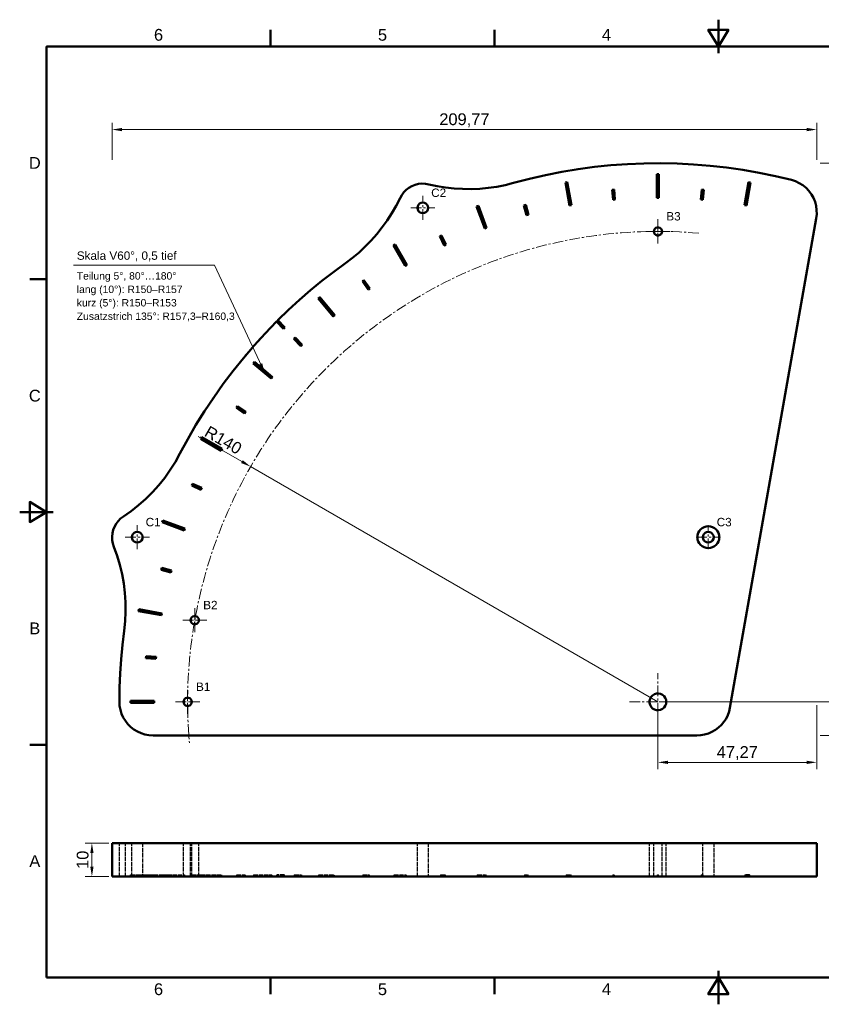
# Model space of a CAD drawing. Header units: metres. Extents: x 2 to 418, y 2 to 295.
# Tile 1 of 2: x 2 to 241, y 2 to 295. Entities that reach past the tile are written whole.
import ezdxf
from ezdxf.enums import TextEntityAlignment as Align

# ---------------------------------------------------------------- set-up
doc = ezdxf.new("R2010")
doc.units = ezdxf.units.M
doc.linetypes.add('CENTER', pattern=[5.08, 3.175, -0.635, 0.635, -0.635])
doc.linetypes.add('DASHED', pattern=[1.524, 1.27, -0.254])
for name, color, linetype, lineweight in [('MASS', 7, 'CONTINUOUS', 18), ('MITTE', 7, 'CENTER', 18), ('RAHMEN', 7, 'CONTINUOUS', 50), ('SICHT', 7, 'CONTINUOUS', 50), ('TEXT', 7, 'CONTINUOUS', 25), ('VERDECKT', 7, 'DASHED', 25)]:
    doc.layers.add(name, color=color, linetype=linetype, lineweight=lineweight)
doc.styles.add('ISO', font='arial.ttf')
doc.styles.get("Standard").update_dxf_attribs({"font": 'arial.ttf'})
doc.dimstyles.new('ISO_HZ', dxfattribs={"dimtxt": 3.5, "dimasz": 3, "dimexe": 2, "dimexo": 1, "dimgap": 1, "dimtad": 1, "dimtxsty": 'Standard', "dimcen": 2.5, "dimclrd": 7, "dimclre": 7, "dimclrt": 7, "dimazin": 3, "dimtfac": 1, "dimtmove": 0, "dimatfit": 3, "dimlwd": 18, "dimlwe": 18})

msp = doc.modelspace()

# ---------------------------------------------------------------- linework, layer by layer
at = {"layer": 'MASS'}
msp.add_lwpolyline([(74.795, 190.347), (60, 222), (18, 222)], dxfattribs=at)
msp.add_solid([(74.795, 190.347), (74.208, 192.776), (73.308, 192.356)], dxfattribs=at)
at = {"layer": 'MITTE'}
for p, q in [((122, 235.4), (122, 242.6)), ((118.4, 239), (125.6, 239)), ((192, 228.4), (192, 235.6)), ((188.4, 232), (195.6, 232)), ((37, 137.4), (37, 144.6)), ((207, 137.4), (207, 144.6)), ((33.4, 141), (40.6, 141)), ((203.4, 141), (210.6, 141)), ((54.13, 112.71), (54.13, 119.91)), ((50.53, 116.31), (57.73, 116.31)), ((192, 83.5), (192, 100.5)), ((52, 88.4), (52, 95.6)), ((48.4, 92), (55.6, 92)), ((183.5, 92), (200.5, 92))]:
    msp.add_line(p, q, dxfattribs=at)
msp.add_arc((192, 92), 140, 85, 185, dxfattribs=at)
at = {"layer": 'RAHMEN'}
for p, q in [((210, 295), (210, 285)), ((76.667, 287), (76.667, 292)), ((143.333, 287), (143.333, 292)), ((210, 287), (210, 292)), ((10, 217.75), (5, 217.75)), ((2, 148.5), (12, 148.5)), ((10, 148.5), (5, 148.5)), ((10, 79.25), (5, 79.25)), ((210, 2), (210, 12)), ((76.667, 10), (76.667, 5)), ((143.333, 10), (143.333, 5)), ((210, 10), (210, 5))]:
    msp.add_line(p, q, dxfattribs=at)
for points in [[(210, 287), (213, 292), (207, 292)], [(10, 10), (410, 10), (410, 287), (10, 287)], [(10, 148.5), (5, 151.5), (5, 145.5)], [(210, 10), (207, 5), (213, 5)]]:
    msp.add_lwpolyline(points, close=True, dxfattribs=at)
at = {"layer": 'SICHT'}
for points in [[(148.982, 246.428), (153.747, 247.676), (158.547, 248.778), (163.38, 249.732), (168.239, 250.537), (173.12, 251.192), (178.02, 251.697), (182.933, 252.051), (187.854, 252.254), (192.779, 252.305), (197.703, 252.206), (202.622, 251.955), (207.531, 251.553), (212.426, 251.001), (217.301, 250.298), (222.152, 249.446), (226.975, 248.446), (231.764, 247.297)], [(115.222, 241.927), (115.722, 242.821), (116.34, 243.638), (117.063, 244.363), (117.878, 244.983), (118.771, 245.486), (119.723, 245.863), (120.718, 246.107), (121.736, 246.212), (122.76, 246.178), (123.769, 246.005)], [(123.769, 246.005), (126.261, 245.467), (128.776, 245.057), (131.31, 244.775), (133.854, 244.623), (136.403, 244.601), (138.949, 244.709), (141.487, 244.946), (144.01, 245.312), (146.51, 245.807), (148.982, 246.428)], [(164.458, 246.561), (165.027, 246.661)], [(165.674, 239.667), (164.458, 246.561)], [(164.743, 246.611), (165.958, 239.717)], [(165.027, 246.661), (166.242, 239.768)], [(191.717, 241.995), (191.717, 248.995)], [(191.717, 248.995), (192.294, 248.995)], [(192.006, 248.995), (192.006, 241.995)], [(192.294, 248.995), (192.294, 241.995)], [(217.768, 239.766), (218.984, 246.659)], [(219.268, 246.609), (218.053, 239.716)], [(219.553, 246.559), (218.337, 239.665)], [(218.984, 246.659), (219.553, 246.559)], [(231.764, 247.297), (232.949, 246.914), (234.076, 246.387), (235.129, 245.723), (236.092, 244.934), (236.949, 244.032), (237.688, 243.03), (238.296, 241.944), (238.765, 240.791), (239.086, 239.588), (239.256, 238.355), (239.271, 237.11), (239.132, 235.873)], [(178.383, 244.389), (178.958, 244.439)], [(178.644, 241.4), (178.383, 244.389)], [(178.67, 244.414), (178.932, 241.425)], [(178.958, 244.439), (179.219, 241.451)], [(204.791, 241.45), (205.052, 244.438)], [(205.052, 244.438), (205.628, 244.388)], [(205.34, 244.413), (205.079, 241.425)], [(205.628, 244.388), (205.366, 241.399)], [(99.03, 222.596), (101.068, 224.127), (103.026, 225.759), (104.898, 227.489), (106.679, 229.312), (108.365, 231.224), (109.951, 233.219), (111.434, 235.293), (112.809, 237.439), (114.072, 239.652), (115.222, 241.927)], [(120.4, 239), (120.478, 239.494), (120.706, 239.94), (121.06, 240.294), (121.506, 240.522), (122, 240.6), (122.494, 240.522), (122.94, 240.294), (123.294, 239.94), (123.522, 239.494), (123.6, 239), (123.522, 238.506), (123.294, 238.06), (122.94, 237.706), (122.494, 237.478), (122, 237.4), (121.506, 237.478), (121.06, 237.706), (120.706, 238.06), (120.478, 238.506), (120.4, 239)], [(179.219, 241.451), (178.644, 241.4)], [(192.294, 241.995), (191.717, 241.995)], [(205.366, 241.399), (204.791, 241.45)], [(138.037, 239.43), (138.579, 239.628)], [(140.431, 232.852), (138.037, 239.43)], [(138.308, 239.529), (140.702, 232.951)], [(138.579, 239.628), (140.973, 233.05)], [(152.127, 239.709), (152.684, 239.858)], [(152.903, 236.811), (152.127, 239.709)], [(152.406, 239.784), (153.182, 236.886)], [(152.684, 239.858), (153.461, 236.961)], [(166.242, 239.768), (165.674, 239.667)], [(218.337, 239.665), (217.768, 239.766)], [(153.461, 236.961), (152.903, 236.811)], [(239.132, 235.873), (213.457, 90.264)], [(140.973, 233.05), (140.431, 232.852)], [(193.23, 231.995), (193.156, 231.575), (192.942, 231.205), (192.615, 230.93), (192.214, 230.784), (191.787, 230.784), (191.386, 230.93), (191.058, 231.205), (190.845, 231.575), (190.771, 231.995), (190.845, 232.416), (191.058, 232.785), (191.386, 233.06), (191.787, 233.206), (192.214, 233.206), (192.615, 233.06), (192.942, 232.785), (193.156, 232.416), (193.23, 231.995)], [(127.082, 230.541), (127.605, 230.785)], [(128.35, 227.822), (127.082, 230.541)], [(127.344, 230.663), (128.612, 227.944)], [(127.605, 230.785), (128.873, 228.066)], [(113.255, 227.82), (113.755, 228.108)], [(116.755, 221.757), (113.255, 227.82)], [(113.505, 227.964), (117.005, 221.902)], [(113.755, 228.108), (117.255, 222.046)], [(128.873, 228.066), (128.35, 227.822)], [(78.85, 205.561), (82.014, 208.627), (85.261, 211.606), (88.589, 214.494), (91.995, 217.29), (95.476, 219.991), (99.03, 222.596)], [(117.255, 222.046), (116.755, 221.757)], [(104.01, 217.163), (104.483, 217.494)], [(105.731, 214.706), (104.01, 217.163)], [(104.247, 217.329), (105.967, 214.871)], [(104.483, 217.494), (106.204, 215.037)], [(106.204, 215.037), (105.731, 214.706)], [(90.865, 212.082), (91.308, 212.453)], [(95.365, 206.72), (90.865, 212.082)], [(91.086, 212.268), (95.586, 206.905)], [(91.308, 212.453), (95.807, 207.091)], [(49.721, 165.863), (52.038, 170.164), (54.485, 174.393), (57.059, 178.545), (59.759, 182.617), (62.582, 186.604), (65.525, 190.504), (68.585, 194.312), (71.76, 198.025), (75.047, 201.639), (78.442, 205.152)], [(78.442, 205.152), (78.457, 205.167), (78.471, 205.181), (78.486, 205.196), (78.5, 205.211), (78.515, 205.225), (78.53, 205.24), (78.544, 205.254), (78.559, 205.269), (78.573, 205.284), (78.588, 205.298), (78.602, 205.313), (78.617, 205.327), (78.632, 205.342), (78.646, 205.357)], [(80.563, 203.031), (78.442, 205.152)], [(78.646, 205.357), (78.661, 205.371), (78.675, 205.386), (78.69, 205.4), (78.704, 205.415), (78.719, 205.429), (78.734, 205.444), (78.748, 205.459), (78.763, 205.473), (78.777, 205.488), (78.792, 205.502), (78.807, 205.517), (78.821, 205.531), (78.836, 205.546), (78.85, 205.561)], [(80.767, 203.235), (78.646, 205.357)], [(78.85, 205.561), (80.972, 203.439)], [(95.807, 207.091), (95.365, 206.72)], [(80.972, 203.439), (80.563, 203.031)], [(83.612, 199.982), (84.02, 200.391)], [(85.733, 197.861), (83.612, 199.982)], [(83.816, 200.186), (85.937, 198.065)], [(84.02, 200.391), (86.141, 198.269)], [(86.141, 198.269), (85.733, 197.861)], [(71.549, 192.696), (71.92, 193.138)], [(76.911, 188.196), (71.549, 192.696)], [(71.734, 192.917), (77.097, 188.417)], [(71.92, 193.138), (77.282, 188.639)], [(77.282, 188.639), (76.911, 188.196)], [(66.507, 179.52), (66.838, 179.993)], [(68.964, 177.799), (66.507, 179.52)], [(66.672, 179.757), (69.13, 178.036)], [(66.838, 179.993), (69.295, 178.272)], [(69.295, 178.272), (68.964, 177.799)], [(55.892, 170.25), (56.181, 170.75)], [(61.955, 166.75), (55.892, 170.25)], [(56.037, 170.5), (62.099, 167)], [(56.181, 170.75), (62.243, 167.25)], [(62.243, 167.25), (61.955, 166.75)], [(32.871, 147.161), (35.186, 148.784), (37.406, 150.534), (39.523, 152.408), (41.531, 154.398), (43.423, 156.498), (45.194, 158.702), (46.837, 161.002), (48.348, 163.392), (49.721, 165.863)], [(53.215, 156.399), (53.459, 156.922)], [(55.934, 155.131), (53.215, 156.399)], [(53.337, 156.66), (56.056, 155.393)], [(53.459, 156.922), (56.178, 155.654)], [(56.178, 155.654), (55.934, 155.131)], [(30.025, 138.142), (29.715, 139.116), (29.54, 140.124), (29.504, 141.146), (29.607, 142.163), (29.848, 143.157), (30.221, 144.109), (30.72, 145.001), (31.336, 145.817), (32.058, 146.541), (32.871, 147.161)], [(44.371, 145.426), (44.569, 145.969)], [(50.949, 143.032), (44.371, 145.426)], [(44.47, 145.697), (51.048, 143.303)], [(44.569, 145.969), (51.147, 143.574)], [(51.147, 143.574), (50.949, 143.032)], [(35.4, 141), (35.478, 141.494), (35.706, 141.94), (36.06, 142.294), (36.506, 142.522), (37, 142.6), (37.494, 142.522), (37.94, 142.294), (38.294, 141.94), (38.522, 141.494), (38.6, 141), (38.522, 140.506), (38.294, 140.06), (37.94, 139.706), (37.494, 139.478), (37, 139.4), (36.506, 139.478), (36.06, 139.706), (35.706, 140.06), (35.478, 140.506), (35.4, 141)], [(205.4, 141), (205.478, 141.494), (205.706, 141.94), (206.06, 142.294), (206.506, 142.522), (207, 142.6), (207.494, 142.522), (207.94, 142.294), (208.294, 141.94), (208.522, 141.494), (208.6, 141), (208.522, 140.506), (208.294, 140.06), (207.94, 139.706), (207.494, 139.478), (207, 139.4), (206.506, 139.478), (206.06, 139.706), (205.706, 140.06), (205.478, 140.506), (205.4, 141)], [(33.091, 113.157), (33.385, 115.968), (33.519, 118.792), (33.494, 121.619), (33.309, 124.44), (32.964, 127.246), (32.462, 130.028), (31.803, 132.777), (30.99, 135.485), (30.025, 138.142)], [(44.139, 131.32), (44.289, 131.878)], [(44.289, 131.878), (47.187, 131.102)], [(47.037, 130.544), (44.139, 131.32)], [(44.214, 131.599), (47.112, 130.823)], [(47.187, 131.102), (47.037, 130.544)], [(37.336, 118.979), (37.436, 119.547)], [(44.23, 117.763), (37.336, 118.979)], [(37.386, 119.263), (44.28, 118.048)], [(37.436, 119.547), (44.33, 118.332)], [(44.33, 118.332), (44.23, 117.763)], [(55.357, 116.306), (55.283, 115.885), (55.069, 115.516), (54.742, 115.241), (54.341, 115.095), (53.914, 115.095), (53.512, 115.241), (53.185, 115.516), (52.972, 115.885), (52.898, 116.306), (52.972, 116.726), (53.185, 117.096), (53.512, 117.371), (53.914, 117.517), (54.341, 117.517), (54.742, 117.371), (55.069, 117.096), (55.283, 116.726), (55.357, 116.306)], [(31.688, 92), (31.744, 96.243), (31.913, 100.484), (32.194, 104.718), (32.586, 108.943), (33.091, 113.157)], [(39.557, 105.047), (39.607, 105.622)], [(39.607, 105.622), (42.596, 105.361)], [(42.546, 104.786), (39.557, 105.047)], [(39.582, 105.335), (42.571, 105.073)], [(42.596, 105.361), (42.546, 104.786)], [(194.5, 92), (194.421, 91.378), (194.191, 90.796), (193.822, 90.289), (193.34, 89.889), (192.773, 89.622), (192.157, 89.505), (191.532, 89.544), (190.936, 89.738), (190.406, 90.074), (189.977, 90.531), (189.676, 91.08), (189.52, 91.687), (189.52, 92.313), (189.676, 92.92), (189.977, 93.469), (190.406, 93.926), (190.936, 94.262), (191.532, 94.456), (192.157, 94.495), (192.773, 94.378), (193.34, 94.111), (193.822, 93.711), (194.191, 93.204), (194.421, 92.622), (194.5, 92)], [(41.688, 82), (40.483, 82.073), (39.295, 82.291), (38.142, 82.65), (37.041, 83.145), (36.007, 83.77), (35.057, 84.515), (34.203, 85.369), (33.458, 86.32), (32.833, 87.353), (32.338, 88.454), (31.979, 89.607), (31.761, 90.795), (31.688, 92)], [(35, 92.289), (42, 92.289)], [(35, 91.712), (35, 92.289)], [(35, 92), (42, 92)], [(42, 91.712), (35, 91.712)], [(42, 92.289), (42, 91.712)], [(53.23, 91.995), (53.156, 91.575), (52.942, 91.205), (52.615, 90.93), (52.214, 90.784), (51.787, 90.784), (51.386, 90.93), (51.058, 91.205), (50.845, 91.575), (50.771, 91.995), (50.845, 92.416), (51.058, 92.785), (51.386, 93.06), (51.787, 93.206), (52.214, 93.206), (52.615, 93.06), (52.942, 92.785), (53.156, 92.416), (53.23, 91.995)], [(213.457, 90.264), (213.189, 89.132), (212.791, 88.039), (212.269, 87), (211.63, 86.028), (210.883, 85.138), (210.037, 84.34), (209.104, 83.645), (208.097, 83.064), (207.029, 82.603), (205.915, 82.27), (204.77, 82.068), (203.609, 82)], [(203.609, 82), (41.688, 82)], [(29.5, 50), (29.519, 50), (29.575, 50), (29.667, 50), (29.797, 50), (29.962, 50), (30.162, 50), (30.396, 50), (30.663, 50), (30.962, 50), (31.291, 50), (31.648, 50), (32.032, 50), (32.44, 50), (32.871, 50)], [(29.5, 40), (29.5, 50)], [(49.721, 50), (48.854, 50), (47.93, 50), (46.949, 50), (45.914, 50), (44.825, 50), (43.684, 50), (42.492, 50), (41.251, 50), (39.963, 50), (38.629, 50), (37.251, 50), (35.83, 50), (34.37, 50), (32.871, 50)], [(49.721, 50), (52.299, 50), (55.036, 50), (57.93, 50), (60.978, 50), (64.175, 50), (67.518, 50), (71.003, 50), (74.627, 50), (78.385, 50), (82.273, 50), (86.286, 50), (90.419, 50), (94.669, 50), (99.03, 50)], [(115.222, 50), (114.413, 50), (113.545, 50), (112.619, 50), (111.637, 50), (110.599, 50), (109.508, 50), (108.365, 50), (107.17, 50), (105.927, 50), (104.636, 50), (103.299, 50), (101.918, 50), (100.494, 50), (99.03, 50)], [(115.222, 50), (115.567, 50), (115.973, 50), (116.437, 50), (116.954, 50), (117.519, 50), (118.126, 50), (118.771, 50), (119.446, 50), (120.145, 50), (120.862, 50), (121.59, 50), (122.322, 50), (123.051, 50), (123.769, 50)], [(148.982, 50), (147.22, 50), (145.442, 50), (143.651, 50), (141.849, 50), (140.039, 50), (138.222, 50), (136.403, 50), (134.582, 50), (132.763, 50), (130.947, 50), (129.137, 50), (127.336, 50), (125.546, 50), (123.769, 50)], [(148.982, 50), (154.773, 50), (160.615, 50), (166.501, 50), (172.422, 50), (178.37, 50), (184.338, 50), (190.316, 50), (196.297, 50), (202.271, 50), (208.232, 50), (214.169, 50), (220.076, 50), (225.944, 50), (231.764, 50)], [(239.284, 50), (239.24, 50), (239.107, 50), (238.886, 50), (238.581, 50), (238.193, 50), (237.726, 50), (237.183, 50), (236.571, 50), (235.894, 50), (235.158, 50), (234.37, 50), (233.537, 50), (232.665, 50), (231.764, 50)], [(239.284, 40), (239.284, 50)], [(29.5, 40), (29.519, 40), (29.575, 40), (29.667, 40), (29.797, 40), (29.962, 40), (30.162, 40), (30.396, 40), (30.663, 40), (30.962, 40), (31.291, 40), (31.648, 40), (32.032, 40), (32.44, 40), (32.871, 40)], [(32.871, 40), (34.37, 40), (35.83, 40), (37.251, 40), (38.629, 40), (39.963, 40), (41.251, 40), (42.492, 40), (43.684, 40), (44.825, 40), (45.914, 40), (46.949, 40), (47.93, 40), (48.854, 40), (49.721, 40)], [(49.721, 40), (51.362, 40), (53.071, 40), (54.845, 40), (56.684, 40), (58.587, 40), (60.553, 40), (62.582, 40), (64.672, 40), (66.822, 40), (69.032, 40), (71.3, 40), (73.625, 40), (76.006, 40), (78.442, 40)], [(78.442, 40), (78.457, 40.036), (78.471, 40.071), (78.486, 40.107), (78.5, 40.143), (78.515, 40.179), (78.53, 40.214), (78.544, 40.25), (78.559, 40.286), (78.573, 40.321), (78.588, 40.357), (78.602, 40.393), (78.617, 40.429), (78.632, 40.464), (78.646, 40.5)], [(78.85, 40), (78.442, 40)], [(78.646, 40.5), (78.661, 40.464), (78.675, 40.429), (78.69, 40.393), (78.704, 40.357), (78.719, 40.321), (78.734, 40.286), (78.748, 40.25), (78.763, 40.214), (78.777, 40.179), (78.792, 40.143), (78.807, 40.107), (78.821, 40.071), (78.836, 40.036), (78.85, 40)], [(78.85, 40), (80.196, 40), (81.557, 40), (82.934, 40), (84.325, 40), (85.732, 40), (87.153, 40), (88.589, 40), (90.039, 40), (91.504, 40), (92.982, 40), (94.474, 40), (95.979, 40), (97.498, 40), (99.03, 40)], [(99.03, 40), (100.494, 40), (101.918, 40), (103.299, 40), (104.636, 40), (105.927, 40), (107.17, 40), (108.365, 40), (109.508, 40), (110.599, 40), (111.637, 40), (112.619, 40), (113.545, 40), (114.413, 40), (115.222, 40)], [(115.222, 40), (115.567, 40), (115.973, 40), (116.437, 40), (116.954, 40), (117.519, 40), (118.126, 40), (118.771, 40), (119.446, 40), (120.145, 40), (120.862, 40), (121.59, 40), (122.322, 40), (123.051, 40), (123.769, 40)], [(123.769, 40), (125.546, 40), (127.336, 40), (129.137, 40), (130.947, 40), (132.763, 40), (134.582, 40), (136.403, 40), (138.222, 40), (140.039, 40), (141.849, 40), (143.651, 40), (145.442, 40), (147.22, 40), (148.982, 40)], [(148.982, 40), (154.773, 40), (160.615, 40), (166.501, 40), (172.422, 40), (178.37, 40), (184.338, 40), (190.316, 40), (196.297, 40), (202.271, 40), (208.232, 40), (214.169, 40), (220.076, 40), (225.944, 40), (231.764, 40)], [(231.764, 40), (232.665, 40), (233.537, 40), (234.37, 40), (235.158, 40), (235.894, 40), (236.571, 40), (237.183, 40), (237.726, 40), (238.193, 40), (238.581, 40), (238.886, 40), (239.107, 40), (239.24, 40), (239.284, 40)]]:
    msp.add_lwpolyline(points, dxfattribs=at)
msp.add_circle((207, 141), 3.25, dxfattribs=at)
at = {"layer": 'VERDECKT'}
for points in [[(148.982, 246.428), (153.747, 247.676), (158.547, 248.778), (163.38, 249.732), (168.239, 250.537), (173.12, 251.192), (178.02, 251.697), (182.933, 252.051), (187.854, 252.254), (192.779, 252.305), (197.703, 252.206), (202.622, 251.955), (207.531, 251.553), (212.426, 251.001), (217.301, 250.298), (222.152, 249.446), (226.975, 248.446), (231.764, 247.297)], [(115.222, 241.927), (115.722, 242.821), (116.34, 243.638), (117.063, 244.363), (117.878, 244.983), (118.771, 245.486), (119.723, 245.863), (120.718, 246.107), (121.736, 246.212), (122.76, 246.178), (123.769, 246.005)], [(148.982, 246.428), (146.51, 245.807), (144.01, 245.312), (141.487, 244.946), (138.949, 244.709), (136.403, 244.601), (133.854, 244.623), (131.31, 244.775), (128.776, 245.057), (126.261, 245.467), (123.769, 246.005)], [(164.743, 246.611), (164.458, 246.561)], [(165.027, 246.661), (164.743, 246.611)], [(192.006, 248.995), (191.717, 248.995)], [(192.294, 248.995), (192.006, 248.995)], [(219.268, 246.609), (218.984, 246.659)], [(219.553, 246.559), (219.268, 246.609)], [(239.132, 235.873), (239.271, 237.11), (239.256, 238.355), (239.086, 239.588), (238.765, 240.791), (238.296, 241.944), (237.688, 243.03), (236.949, 244.032), (236.092, 244.934), (235.129, 245.723), (234.076, 246.387), (232.949, 246.914), (231.764, 247.297)], [(178.67, 244.414), (178.383, 244.389)], [(178.958, 244.439), (178.67, 244.414)], [(205.34, 244.413), (205.052, 244.438)], [(205.628, 244.388), (205.34, 244.413)], [(115.222, 241.927), (114.072, 239.652), (112.809, 237.439), (111.434, 235.293), (109.951, 233.219), (108.365, 231.224), (106.679, 229.312), (104.898, 227.489), (103.026, 225.759), (101.068, 224.127), (99.03, 222.596)], [(120.4, 239), (120.478, 238.506), (120.706, 238.06), (121.06, 237.706), (121.506, 237.478), (122, 237.4), (122.494, 237.478), (122.94, 237.706), (123.294, 238.06), (123.522, 238.506), (123.6, 239), (123.522, 239.494), (123.294, 239.94), (122.94, 240.294), (122.494, 240.522), (122, 240.6), (121.506, 240.522), (121.06, 240.294), (120.706, 239.94), (120.478, 239.494), (120.4, 239)], [(178.644, 241.4), (178.932, 241.425)], [(178.932, 241.425), (179.219, 241.451)], [(191.717, 241.995), (192.006, 241.995)], [(192.006, 241.995), (192.294, 241.995)], [(204.791, 241.45), (205.079, 241.425)], [(205.079, 241.425), (205.366, 241.399)], [(138.308, 239.529), (138.037, 239.43)], [(138.579, 239.628), (138.308, 239.529)], [(152.406, 239.784), (152.127, 239.709)], [(152.684, 239.858), (152.406, 239.784)], [(165.674, 239.667), (165.958, 239.717)], [(165.958, 239.717), (166.242, 239.768)], [(217.768, 239.766), (218.053, 239.716)], [(218.053, 239.716), (218.337, 239.665)], [(152.903, 236.811), (153.182, 236.886)], [(153.182, 236.886), (153.461, 236.961)], [(239.132, 235.873), (213.457, 90.264)], [(140.431, 232.852), (140.702, 232.951)], [(140.702, 232.951), (140.973, 233.05)], [(193.23, 231.995), (193.156, 232.416), (192.942, 232.785), (192.615, 233.06), (192.214, 233.206), (191.787, 233.206), (191.386, 233.06), (191.058, 232.785), (190.845, 232.416), (190.771, 231.995), (190.845, 231.575), (191.058, 231.205), (191.386, 230.93), (191.787, 230.784), (192.214, 230.784), (192.615, 230.93), (192.942, 231.205), (193.156, 231.575), (193.23, 231.995)], [(127.344, 230.663), (127.082, 230.541)], [(127.605, 230.785), (127.344, 230.663)], [(113.505, 227.964), (113.255, 227.82)], [(113.755, 228.108), (113.505, 227.964)], [(128.35, 227.822), (128.612, 227.944)], [(128.612, 227.944), (128.873, 228.066)], [(49.721, 165.863), (52.122, 170.315), (54.662, 174.689), (57.339, 178.98), (60.15, 183.185), (63.093, 187.299), (66.164, 191.318), (69.359, 195.239), (72.678, 199.056), (76.114, 202.767), (79.667, 206.368), (83.331, 209.855), (87.103, 213.224), (90.979, 216.473), (94.957, 219.598), (99.03, 222.596)], [(116.755, 221.757), (117.005, 221.902)], [(117.005, 221.902), (117.255, 222.046)], [(104.247, 217.329), (104.01, 217.163)], [(104.483, 217.494), (104.247, 217.329)], [(105.731, 214.706), (105.967, 214.871)], [(105.967, 214.871), (106.204, 215.037)], [(91.086, 212.268), (90.865, 212.082)], [(91.308, 212.453), (91.086, 212.268)], [(95.365, 206.72), (95.586, 206.905)], [(95.586, 206.905), (95.807, 207.091)], [(80.767, 203.235), (80.563, 203.031)], [(80.972, 203.439), (80.767, 203.235)], [(83.816, 200.186), (83.612, 199.982)], [(84.02, 200.391), (83.816, 200.186)], [(85.733, 197.861), (85.937, 198.065)], [(85.937, 198.065), (86.141, 198.269)], [(71.734, 192.917), (71.549, 192.696)], [(71.92, 193.138), (71.734, 192.917)], [(76.911, 188.196), (77.097, 188.417)], [(77.097, 188.417), (77.282, 188.639)], [(66.672, 179.757), (66.507, 179.52)], [(66.838, 179.993), (66.672, 179.757)], [(68.964, 177.799), (69.13, 178.036)], [(69.13, 178.036), (69.295, 178.272)], [(56.037, 170.5), (55.892, 170.25)], [(56.181, 170.75), (56.037, 170.5)], [(62.099, 167), (62.243, 167.25)], [(49.721, 165.863), (48.348, 163.392), (46.837, 161.002), (45.194, 158.702), (43.423, 156.498), (41.531, 154.398), (39.523, 152.408), (37.406, 150.534), (35.186, 148.784), (32.871, 147.161)], [(61.955, 166.75), (62.099, 167)], [(53.337, 156.66), (53.215, 156.399)], [(53.459, 156.922), (53.337, 156.66)], [(55.934, 155.131), (56.056, 155.393)], [(56.056, 155.393), (56.178, 155.654)], [(30.025, 138.142), (29.715, 139.116), (29.54, 140.124), (29.504, 141.146), (29.607, 142.163), (29.848, 143.157), (30.221, 144.109), (30.72, 145.001), (31.336, 145.817), (32.058, 146.541), (32.871, 147.161)], [(44.47, 145.697), (44.371, 145.426)], [(44.569, 145.969), (44.47, 145.697)], [(51.048, 143.303), (51.147, 143.574)], [(35.4, 141), (35.478, 140.506), (35.706, 140.06), (36.06, 139.706), (36.506, 139.478), (37, 139.4), (37.494, 139.478), (37.94, 139.706), (38.294, 140.06), (38.522, 140.506), (38.6, 141), (38.522, 141.494), (38.294, 141.94), (37.94, 142.294), (37.494, 142.522), (37, 142.6), (36.506, 142.522), (36.06, 142.294), (35.706, 141.94), (35.478, 141.494), (35.4, 141)], [(50.949, 143.032), (51.048, 143.303)], [(205.4, 141), (205.478, 140.506), (205.706, 140.06), (206.06, 139.706), (206.506, 139.478), (207, 139.4), (207.494, 139.478), (207.94, 139.706), (208.294, 140.06), (208.522, 140.506), (208.6, 141), (208.522, 141.494), (208.294, 141.94), (207.94, 142.294), (207.494, 142.522), (207, 142.6), (206.506, 142.522), (206.06, 142.294), (205.706, 141.94), (205.478, 141.494), (205.4, 141)], [(30.025, 138.142), (30.99, 135.485), (31.803, 132.777), (32.462, 130.028), (32.964, 127.246), (33.309, 124.44), (33.494, 121.619), (33.519, 118.792), (33.385, 115.968), (33.091, 113.157)], [(44.289, 131.878), (44.214, 131.599)], [(44.214, 131.599), (44.139, 131.32)], [(47.037, 130.544), (47.112, 130.823)], [(47.112, 130.823), (47.187, 131.102)], [(37.386, 119.263), (37.336, 118.979)], [(37.436, 119.547), (37.386, 119.263)], [(44.23, 117.763), (44.28, 118.048)], [(44.28, 118.048), (44.33, 118.332)], [(55.357, 116.306), (55.283, 116.726), (55.069, 117.096), (54.742, 117.371), (54.341, 117.517), (53.914, 117.517), (53.512, 117.371), (53.185, 117.096), (52.972, 116.726), (52.898, 116.306), (52.972, 115.885), (53.185, 115.516), (53.512, 115.241), (53.914, 115.095), (54.341, 115.095), (54.742, 115.241), (55.069, 115.516), (55.283, 115.885), (55.357, 116.306)], [(31.688, 92), (31.744, 96.243), (31.913, 100.484), (32.194, 104.718), (32.586, 108.943), (33.091, 113.157)], [(39.607, 105.622), (39.582, 105.335)], [(39.582, 105.335), (39.557, 105.047)], [(42.546, 104.786), (42.571, 105.073)], [(42.571, 105.073), (42.596, 105.361)], [(194.5, 92), (194.421, 92.622), (194.191, 93.204), (193.822, 93.711), (193.34, 94.111), (192.773, 94.378), (192.157, 94.495), (191.532, 94.456), (190.936, 94.262), (190.406, 93.926), (189.977, 93.469), (189.676, 92.92), (189.52, 92.313), (189.52, 91.687), (189.676, 91.08), (189.977, 90.531), (190.406, 90.074), (190.936, 89.738), (191.532, 89.544), (192.157, 89.505), (192.773, 89.622), (193.34, 89.889), (193.822, 90.289), (194.191, 90.796), (194.421, 91.378), (194.5, 92)], [(31.688, 92), (31.761, 90.795), (31.979, 89.607), (32.338, 88.454), (32.833, 87.353), (33.458, 86.32), (34.203, 85.369), (35.057, 84.515), (36.007, 83.77), (37.041, 83.145), (38.142, 82.65), (39.295, 82.291), (40.483, 82.073), (41.688, 82)], [(35, 92.289), (35, 92)], [(35, 92), (35, 91.712)], [(42, 92), (42, 92.289)], [(42, 91.712), (42, 92)], [(53.23, 91.995), (53.156, 92.416), (52.942, 92.785), (52.615, 93.06), (52.214, 93.206), (51.787, 93.206), (51.386, 93.06), (51.058, 92.785), (50.845, 92.416), (50.771, 91.995), (50.845, 91.575), (51.058, 91.205), (51.386, 90.93), (51.787, 90.784), (52.214, 90.784), (52.615, 90.93), (52.942, 91.205), (53.156, 91.575), (53.23, 91.995)], [(203.609, 82), (204.77, 82.068), (205.915, 82.27), (207.029, 82.603), (208.097, 83.064), (209.104, 83.645), (210.037, 84.34), (210.883, 85.138), (211.63, 86.028), (212.269, 87), (212.791, 88.039), (213.189, 89.132), (213.457, 90.264)], [(203.609, 82), (41.688, 82)], [(30.025, 50), (29.954, 50), (29.887, 50), (29.826, 50), (29.77, 50), (29.719, 50), (29.673, 50), (29.633, 50), (29.597, 50), (29.568, 50), (29.543, 50), (29.524, 50), (29.511, 50), (29.503, 50), (29.5, 50)], [(30.025, 50), (30.503, 50), (30.947, 50), (31.356, 50), (31.731, 50), (32.071, 50), (32.375, 50), (32.645, 50), (32.879, 50), (33.077, 50), (33.239, 50), (33.366, 50), (33.456, 50), (33.51, 50), (33.528, 50)], [(31.688, 50), (31.751, 50), (31.939, 50), (32.249, 50), (32.678, 50), (33.221, 50), (33.87, 50), (34.617, 50), (35.453, 50), (36.368, 50), (37.349, 50), (38.385, 50), (39.463, 50), (40.568, 50), (41.688, 50)], [(31.688, 50), (31.695, 50), (31.717, 50), (31.753, 50), (31.803, 50), (31.867, 50), (31.946, 50), (32.039, 50), (32.147, 50), (32.269, 50), (32.404, 50), (32.555, 50), (32.719, 50), (32.898, 50), (33.091, 50)], [(31.688, 40), (31.688, 50)], [(33.528, 50), (33.526, 50), (33.52, 50), (33.508, 50), (33.493, 50), (33.473, 50), (33.448, 50), (33.419, 50), (33.385, 50), (33.347, 50), (33.305, 50), (33.258, 50), (33.207, 50), (33.151, 50), (33.091, 50)], [(33.528, 40), (33.528, 50)], [(35.4, 40), (35.4, 50)], [(35.4, 50), (35.44, 50), (35.558, 50), (35.749, 50), (36.002, 50), (36.306, 50), (36.644, 50), (37, 50), (37.356, 50), (37.694, 50), (37.998, 50), (38.251, 50), (38.442, 50), (38.56, 50), (38.6, 50)], [(38.6, 50), (38.56, 50), (38.442, 50), (38.251, 50), (37.998, 50), (37.694, 50), (37.356, 50), (37, 50), (36.644, 50), (36.306, 50), (36.002, 50), (35.749, 50), (35.558, 50), (35.44, 50), (35.4, 50)], [(38.6, 50), (38.6, 40)], [(203.609, 50), (41.688, 50)], [(53.23, 50), (53.199, 50), (53.108, 50), (52.962, 50), (52.767, 50), (52.534, 50), (52.274, 50), (52, 50), (51.727, 50), (51.467, 50), (51.234, 50), (51.039, 50), (50.893, 50), (50.802, 50), (50.771, 50)], [(50.771, 50), (50.802, 50), (50.893, 50), (51.039, 50), (51.234, 50), (51.467, 50), (51.727, 50), (52, 50), (52.274, 50), (52.534, 50), (52.767, 50), (52.962, 50), (53.108, 50), (53.199, 50), (53.23, 50)], [(50.771, 40), (50.771, 50)], [(55.357, 50), (55.326, 50), (55.235, 50), (55.088, 50), (54.894, 50), (54.661, 50), (54.401, 50), (54.127, 50), (53.854, 50), (53.594, 50), (53.361, 50), (53.166, 50), (53.019, 50), (52.929, 50), (52.898, 50)], [(52.898, 50), (52.929, 50), (53.019, 50), (53.166, 50), (53.361, 50), (53.594, 50), (53.854, 50), (54.127, 50), (54.401, 50), (54.661, 50), (54.894, 50), (55.088, 50), (55.235, 50), (55.326, 50), (55.357, 50)], [(52.898, 40), (52.898, 50)], [(53.23, 40), (53.23, 50)], [(55.357, 40), (55.357, 50)], [(120.4, 40), (120.4, 50)], [(120.4, 50), (120.44, 50), (120.558, 50), (120.749, 50), (121.002, 50), (121.306, 50), (121.644, 50), (122, 50), (122.356, 50), (122.694, 50), (122.998, 50), (123.251, 50), (123.442, 50), (123.56, 50), (123.6, 50)], [(123.6, 50), (123.56, 50), (123.442, 50), (123.251, 50), (122.998, 50), (122.694, 50), (122.356, 50), (122, 50), (121.644, 50), (121.306, 50), (121.002, 50), (120.749, 50), (120.558, 50), (120.44, 50), (120.4, 50)], [(123.6, 50), (123.6, 40)], [(194.5, 50), (194.437, 50), (194.252, 50), (193.955, 50), (193.559, 50), (193.085, 50), (192.556, 50), (192, 50), (191.444, 50), (190.915, 50), (190.441, 50), (190.045, 50), (189.748, 50), (189.563, 50), (189.5, 50)], [(189.5, 50), (189.563, 50), (189.748, 50), (190.045, 50), (190.441, 50), (190.915, 50), (191.444, 50), (192, 50), (192.556, 50), (193.085, 50), (193.559, 50), (193.955, 50), (194.252, 50), (194.437, 50), (194.5, 50)], [(189.5, 40), (189.5, 50)], [(193.23, 50), (193.199, 50), (193.108, 50), (192.962, 50), (192.767, 50), (192.534, 50), (192.274, 50), (192, 50), (191.727, 50), (191.467, 50), (191.234, 50), (191.039, 50), (190.893, 50), (190.802, 50), (190.771, 50)], [(190.771, 50), (190.802, 50), (190.893, 50), (191.039, 50), (191.234, 50), (191.467, 50), (191.727, 50), (192, 50), (192.274, 50), (192.534, 50), (192.767, 50), (192.962, 50), (193.108, 50), (193.199, 50), (193.23, 50)], [(190.771, 40), (190.771, 50)], [(193.23, 40), (193.23, 50)], [(194.5, 40), (194.5, 50)], [(203.609, 50), (204.605, 50), (205.59, 50), (206.557, 50), (207.493, 50), (208.392, 50), (209.242, 50), (210.037, 50), (210.768, 50), (211.427, 50), (212.009, 50), (212.508, 50), (212.918, 50), (213.235, 50), (213.457, 50)], [(205.4, 40), (205.4, 50)], [(205.4, 50), (205.44, 50), (205.558, 50), (205.749, 50), (206.002, 50), (206.306, 50), (206.644, 50), (207, 50), (207.356, 50), (207.694, 50), (207.998, 50), (208.251, 50), (208.442, 50), (208.56, 50), (208.6, 50)], [(208.6, 50), (208.56, 50), (208.442, 50), (208.251, 50), (207.998, 50), (207.694, 50), (207.356, 50), (207, 50), (206.644, 50), (206.306, 50), (206.002, 50), (205.749, 50), (205.558, 50), (205.44, 50), (205.4, 50)], [(208.6, 50), (208.6, 40)], [(239.132, 50), (213.457, 50)], [(239.132, 50), (239.153, 50), (239.172, 50), (239.19, 50), (239.206, 50), (239.221, 50), (239.234, 50), (239.246, 50), (239.256, 50), (239.265, 50), (239.272, 50), (239.277, 50), (239.281, 50), (239.283, 50), (239.284, 50)], [(30.025, 40), (29.954, 40), (29.887, 40), (29.826, 40), (29.77, 40), (29.719, 40), (29.673, 40), (29.633, 40), (29.597, 40), (29.568, 40), (29.543, 40), (29.524, 40), (29.511, 40), (29.503, 40), (29.5, 40)], [(33.528, 40), (33.51, 40), (33.456, 40), (33.366, 40), (33.239, 40), (33.077, 40), (32.879, 40), (32.645, 40), (32.375, 40), (32.071, 40), (31.731, 40), (31.356, 40), (30.947, 40), (30.503, 40), (30.025, 40)], [(41.688, 40), (40.568, 40), (39.463, 40), (38.385, 40), (37.349, 40), (36.368, 40), (35.453, 40), (34.617, 40), (33.87, 40), (33.221, 40), (32.678, 40), (32.249, 40), (31.939, 40), (31.751, 40), (31.688, 40)], [(31.688, 40), (31.695, 40), (31.717, 40), (31.753, 40), (31.803, 40), (31.867, 40), (31.946, 40), (32.039, 40), (32.147, 40), (32.269, 40), (32.404, 40), (32.555, 40), (32.719, 40), (32.898, 40), (33.091, 40)], [(33.091, 40), (33.151, 40), (33.207, 40), (33.258, 40), (33.305, 40), (33.347, 40), (33.385, 40), (33.419, 40), (33.448, 40), (33.473, 40), (33.493, 40), (33.508, 40), (33.52, 40), (33.526, 40), (33.528, 40)], [(35, 40), (35, 40.5)], [(35, 40.5), (42, 40.5)], [(35, 40.5), (35, 40)], [(35, 40), (42, 40)], [(42, 40), (35, 40)], [(35.4, 40), (35.44, 40), (35.558, 40), (35.749, 40), (36.002, 40), (36.306, 40), (36.644, 40), (37, 40), (37.356, 40), (37.694, 40), (37.998, 40), (38.251, 40), (38.442, 40), (38.56, 40), (38.6, 40)], [(38.6, 40), (38.56, 40), (38.442, 40), (38.251, 40), (37.998, 40), (37.694, 40), (37.356, 40), (37, 40), (36.644, 40), (36.306, 40), (36.002, 40), (35.749, 40), (35.558, 40), (35.44, 40), (35.4, 40)], [(37.386, 40.5), (37.336, 40)], [(44.23, 40), (37.336, 40)], [(37.336, 40), (37.436, 40)], [(37.436, 40), (37.386, 40.5)], [(37.386, 40.5), (44.28, 40.5)], [(37.436, 40), (44.33, 40)], [(39.582, 40.5), (39.557, 40)], [(42.546, 40), (39.557, 40)], [(39.557, 40), (39.607, 40)], [(39.607, 40), (39.582, 40.5)], [(39.582, 40.5), (42.571, 40.5)], [(39.607, 40), (42.596, 40)], [(203.609, 40), (41.688, 40)], [(42, 40.5), (42, 40)], [(42, 40), (42, 40.5)], [(42.546, 40), (42.571, 40.5)], [(42.596, 40), (42.546, 40)], [(42.571, 40.5), (42.596, 40)], [(44.214, 40.5), (44.139, 40)], [(47.037, 40), (44.139, 40)], [(44.139, 40), (44.289, 40)], [(44.289, 40), (44.214, 40.5)], [(44.214, 40.5), (47.112, 40.5)], [(44.23, 40), (44.28, 40.5)], [(44.33, 40), (44.23, 40)], [(44.28, 40.5), (44.33, 40)], [(44.289, 40), (47.187, 40)], [(44.47, 40.5), (44.371, 40)], [(50.949, 40), (44.371, 40)], [(44.371, 40), (44.569, 40)], [(44.569, 40), (44.47, 40.5)], [(44.47, 40.5), (51.048, 40.5)], [(44.569, 40), (51.147, 40)], [(47.037, 40), (47.112, 40.5)], [(47.187, 40), (47.037, 40)], [(47.112, 40.5), (47.187, 40)], [(53.23, 40), (53.199, 40), (53.108, 40), (52.962, 40), (52.767, 40), (52.534, 40), (52.274, 40), (52, 40), (51.727, 40), (51.467, 40), (51.234, 40), (51.039, 40), (50.893, 40), (50.802, 40), (50.771, 40)], [(50.771, 40), (50.802, 40), (50.893, 40), (51.039, 40), (51.234, 40), (51.467, 40), (51.727, 40), (52, 40), (52.274, 40), (52.534, 40), (52.767, 40), (52.962, 40), (53.108, 40), (53.199, 40), (53.23, 40)], [(50.949, 40), (51.048, 40.5)], [(51.147, 40), (50.949, 40)], [(51.048, 40.5), (51.147, 40)], [(55.357, 40), (55.326, 40), (55.235, 40), (55.088, 40), (54.894, 40), (54.661, 40), (54.401, 40), (54.127, 40), (53.854, 40), (53.594, 40), (53.361, 40), (53.166, 40), (53.019, 40), (52.929, 40), (52.898, 40)], [(52.898, 40), (52.929, 40), (53.019, 40), (53.166, 40), (53.361, 40), (53.594, 40), (53.854, 40), (54.127, 40), (54.401, 40), (54.661, 40), (54.894, 40), (55.088, 40), (55.235, 40), (55.326, 40), (55.357, 40)], [(53.337, 40.5), (53.215, 40)], [(55.934, 40), (53.215, 40)], [(53.215, 40), (53.459, 40)], [(53.459, 40), (53.337, 40.5)], [(53.337, 40.5), (56.056, 40.5)], [(53.459, 40), (56.178, 40)], [(56.037, 40.5), (55.892, 40)], [(61.955, 40), (55.892, 40)], [(55.892, 40), (56.181, 40)], [(55.934, 40), (56.056, 40.5)], [(56.178, 40), (55.934, 40)], [(56.181, 40), (56.037, 40.5)], [(56.037, 40.5), (62.099, 40.5)], [(56.056, 40.5), (56.178, 40)], [(56.181, 40), (62.243, 40)], [(61.955, 40), (62.099, 40.5)], [(62.243, 40), (61.955, 40)], [(62.099, 40.5), (62.243, 40)], [(66.672, 40.5), (66.507, 40)], [(68.964, 40), (66.507, 40)], [(66.507, 40), (66.838, 40)], [(66.838, 40), (66.672, 40.5)], [(66.672, 40.5), (69.13, 40.5)], [(66.838, 40), (69.295, 40)], [(68.964, 40), (69.13, 40.5)], [(69.295, 40), (68.964, 40)], [(69.13, 40.5), (69.295, 40)], [(71.734, 40.5), (71.549, 40)], [(76.911, 40), (71.549, 40)], [(71.549, 40), (71.92, 40)], [(71.92, 40), (71.734, 40.5)], [(71.734, 40.5), (77.097, 40.5)], [(71.92, 40), (77.282, 40)], [(76.911, 40), (77.097, 40.5)], [(77.282, 40), (76.911, 40)], [(77.097, 40.5), (77.282, 40)], [(80.767, 40.5), (78.646, 40.5)], [(78.85, 40), (80.972, 40)], [(80.563, 40), (78.85, 40)], [(80.767, 40.5), (80.563, 40)], [(80.972, 40), (80.563, 40)], [(80.972, 40), (80.767, 40.5)], [(83.816, 40.5), (83.612, 40)], [(85.733, 40), (83.612, 40)], [(83.612, 40), (84.02, 40)], [(84.02, 40), (83.816, 40.5)], [(83.816, 40.5), (85.937, 40.5)], [(84.02, 40), (86.141, 40)], [(85.733, 40), (85.937, 40.5)], [(86.141, 40), (85.733, 40)], [(85.937, 40.5), (86.141, 40)], [(91.086, 40.5), (90.865, 40)], [(95.365, 40), (90.865, 40)], [(90.865, 40), (91.308, 40)], [(91.308, 40), (91.086, 40.5)], [(91.086, 40.5), (95.586, 40.5)], [(91.308, 40), (95.807, 40)], [(95.365, 40), (95.586, 40.5)], [(95.807, 40), (95.365, 40)], [(95.586, 40.5), (95.807, 40)], [(104.247, 40.5), (104.01, 40)], [(105.731, 40), (104.01, 40)], [(104.01, 40), (104.483, 40)], [(104.483, 40), (104.247, 40.5)], [(104.247, 40.5), (105.967, 40.5)], [(104.483, 40), (106.204, 40)], [(105.731, 40), (105.967, 40.5)], [(106.204, 40), (105.731, 40)], [(105.967, 40.5), (106.204, 40)], [(113.505, 40.5), (113.255, 40)], [(116.755, 40), (113.255, 40)], [(113.255, 40), (113.755, 40)], [(113.755, 40), (113.505, 40.5)], [(113.505, 40.5), (117.005, 40.5)], [(113.755, 40), (117.255, 40)], [(116.755, 40), (117.005, 40.5)], [(117.255, 40), (116.755, 40)], [(117.005, 40.5), (117.255, 40)], [(120.4, 40), (120.44, 40), (120.558, 40), (120.749, 40), (121.002, 40), (121.306, 40), (121.644, 40), (122, 40), (122.356, 40), (122.694, 40), (122.998, 40), (123.251, 40), (123.442, 40), (123.56, 40), (123.6, 40)], [(123.6, 40), (123.56, 40), (123.442, 40), (123.251, 40), (122.998, 40), (122.694, 40), (122.356, 40), (122, 40), (121.644, 40), (121.306, 40), (121.002, 40), (120.749, 40), (120.558, 40), (120.44, 40), (120.4, 40)], [(127.344, 40.5), (127.082, 40)], [(128.35, 40), (127.082, 40)], [(127.082, 40), (127.605, 40)], [(127.605, 40), (127.344, 40.5)], [(127.344, 40.5), (128.612, 40.5)], [(127.605, 40), (128.873, 40)], [(128.35, 40), (128.612, 40.5)], [(128.873, 40), (128.35, 40)], [(128.612, 40.5), (128.873, 40)], [(138.308, 40.5), (138.037, 40)], [(140.431, 40), (138.037, 40)], [(138.037, 40), (138.579, 40)], [(138.579, 40), (138.308, 40.5)], [(138.308, 40.5), (140.702, 40.5)], [(138.579, 40), (140.973, 40)], [(140.431, 40), (140.702, 40.5)], [(140.973, 40), (140.431, 40)], [(140.702, 40.5), (140.973, 40)], [(152.406, 40.5), (152.127, 40)], [(152.903, 40), (152.127, 40)], [(152.127, 40), (152.684, 40)], [(152.684, 40), (152.406, 40.5)], [(152.406, 40.5), (153.182, 40.5)], [(152.684, 40), (153.461, 40)], [(152.903, 40), (153.182, 40.5)], [(153.461, 40), (152.903, 40)], [(153.182, 40.5), (153.461, 40)], [(164.743, 40.5), (164.458, 40)], [(165.674, 40), (164.458, 40)], [(164.458, 40), (165.027, 40)], [(165.027, 40), (164.743, 40.5)], [(164.743, 40.5), (165.958, 40.5)], [(165.027, 40), (166.242, 40)], [(165.674, 40), (165.958, 40.5)], [(166.242, 40), (165.674, 40)], [(165.958, 40.5), (166.242, 40)], [(178.67, 40.5), (178.383, 40)], [(178.644, 40), (178.383, 40)], [(178.383, 40), (178.958, 40)], [(178.644, 40), (178.932, 40.5)], [(179.219, 40), (178.644, 40)], [(178.958, 40), (178.67, 40.5)], [(178.67, 40.5), (178.932, 40.5)], [(178.932, 40.5), (179.219, 40)], [(178.958, 40), (179.219, 40)], [(194.5, 40), (194.437, 40), (194.252, 40), (193.955, 40), (193.559, 40), (193.085, 40), (192.556, 40), (192, 40), (191.444, 40), (190.915, 40), (190.441, 40), (190.045, 40), (189.748, 40), (189.563, 40), (189.5, 40)], [(189.5, 40), (189.563, 40), (189.748, 40), (190.045, 40), (190.441, 40), (190.915, 40), (191.444, 40), (192, 40), (192.556, 40), (193.085, 40), (193.559, 40), (193.955, 40), (194.252, 40), (194.437, 40), (194.5, 40)], [(193.23, 40), (193.199, 40), (193.108, 40), (192.962, 40), (192.767, 40), (192.534, 40), (192.274, 40), (192, 40), (191.727, 40), (191.467, 40), (191.234, 40), (191.039, 40), (190.893, 40), (190.802, 40), (190.771, 40)], [(190.771, 40), (190.802, 40), (190.893, 40), (191.039, 40), (191.234, 40), (191.467, 40), (191.727, 40), (192, 40), (192.274, 40), (192.534, 40), (192.767, 40), (192.962, 40), (193.108, 40), (193.199, 40), (193.23, 40)], [(192.006, 40.5), (191.717, 40)], [(191.717, 40), (192.006, 40.5)], [(192.294, 40), (191.717, 40)], [(191.717, 40), (192.294, 40)], [(192.294, 40), (192.006, 40.5)], [(192.006, 40.5), (192.294, 40)], [(213.457, 40), (213.235, 40), (212.918, 40), (212.508, 40), (212.009, 40), (211.427, 40), (210.768, 40), (210.037, 40), (209.242, 40), (208.392, 40), (207.493, 40), (206.557, 40), (205.59, 40), (204.605, 40), (203.609, 40)], [(204.791, 40), (205.079, 40.5)], [(204.791, 40), (205.052, 40)], [(205.366, 40), (204.791, 40)], [(205.34, 40.5), (205.052, 40)], [(205.052, 40), (205.628, 40)], [(205.34, 40.5), (205.079, 40.5)], [(205.079, 40.5), (205.366, 40)], [(205.628, 40), (205.34, 40.5)], [(205.628, 40), (205.366, 40)], [(205.4, 40), (205.44, 40), (205.558, 40), (205.749, 40), (206.002, 40), (206.306, 40), (206.644, 40), (207, 40), (207.356, 40), (207.694, 40), (207.998, 40), (208.251, 40), (208.442, 40), (208.56, 40), (208.6, 40)], [(208.6, 40), (208.56, 40), (208.442, 40), (208.251, 40), (207.998, 40), (207.694, 40), (207.356, 40), (207, 40), (206.644, 40), (206.306, 40), (206.002, 40), (205.749, 40), (205.558, 40), (205.44, 40), (205.4, 40)], [(239.132, 40), (213.457, 40)], [(217.768, 40), (218.053, 40.5)], [(217.768, 40), (218.984, 40)], [(218.337, 40), (217.768, 40)], [(219.268, 40.5), (218.053, 40.5)], [(218.053, 40.5), (218.337, 40)], [(219.553, 40), (218.337, 40)], [(219.268, 40.5), (218.984, 40)], [(218.984, 40), (219.553, 40)], [(219.553, 40), (219.268, 40.5)], [(239.284, 40), (239.283, 40), (239.281, 40), (239.277, 40), (239.272, 40), (239.265, 40), (239.256, 40), (239.246, 40), (239.234, 40), (239.221, 40), (239.206, 40), (239.19, 40), (239.172, 40), (239.153, 40), (239.132, 40)]]:
    msp.add_lwpolyline(points, dxfattribs=at)

# ---------------------------------------------------------------- texts
at = {"layer": 'RAHMEN', "style": 'ISO'}
for s, p in [('6', (43.333, 290.5)), ('5', (110, 290.5)), ('4', (176.667, 290.5)), ('D', (6.5, 252.375)), ('C', (6.5, 183.125)), ('B', (6.5, 113.875)), ('A', (6.5, 44.625)), ('6', (43.333, 6.5)), ('5', (110, 6.5)), ('4', (176.667, 6.5))]:
    msp.add_text(s, height=3.5, dxfattribs=at).set_placement(p, align=Align.MIDDLE_CENTER)
at = {"layer": 'TEXT'}
for s, height, p in [('C2', 2.5, (124.5, 241.5)), ('B3', 2.5, (194.5, 234.5)), ('Skala V60°, 0,5 tief', 2.5, (19, 222.8)), ('Teilung 5°, 80°…180°', 2.2, (19, 217)), ('lang (10°): R150–R157', 2.2, (19, 213)), ('kurz (5°): R150–R153', 2.2, (19, 209)), ('Zusatzstrich 135°: R157,3–R160,3', 2.2, (19, 205)), ('C1', 2.5, (39.5, 143.5)), ('C3', 2.5, (209.5, 143.5)), ('B2', 2.5, (56.63, 118.81)), ('B1', 2.5, (54.5, 94.5))]:
    msp.add_text(s, height=height, dxfattribs=at).set_placement(p, align=Align.BOTTOM_LEFT)

# ---------------------------------------------------------------- dimensions: what is measured, and where the dimension line sits
at = {"layer": 'MASS'}
for base, p1, p2 in [((29.504, 262.305), (29.504, 252.305), (239.271, 252.305)), ((192, 74), (192, 92), (239.271, 92))]:
    msp.add_linear_dim(base=base, p1=p1, p2=p2, dimstyle='ISO_HZ', override={"dimdec": 2, "dimlfac": 1}, dxfattribs=at).render()
for base, p1, p2 in [((263.2715, 82), (239.2715, 82), (239.2715, 252.3054)), ((251.271, 82), (239.271, 82), (192, 92)), ((23.5, 40), (29.5, 40), (29.5, 50))]:
    msp.add_linear_dim(base=base, p1=p1, p2=p2, angle=90, dimstyle='ISO_HZ', override={"dimdec": 2, "dimlfac": 1}, dxfattribs=at).render()
msp.add_radius_dim(center=(192, 92), mpoint=(70.756, 162), text='R140', dimstyle='ISO_HZ', override={"dimlfac": 1}, dxfattribs=at).render()

doc.saveas('drawing.dxf')
